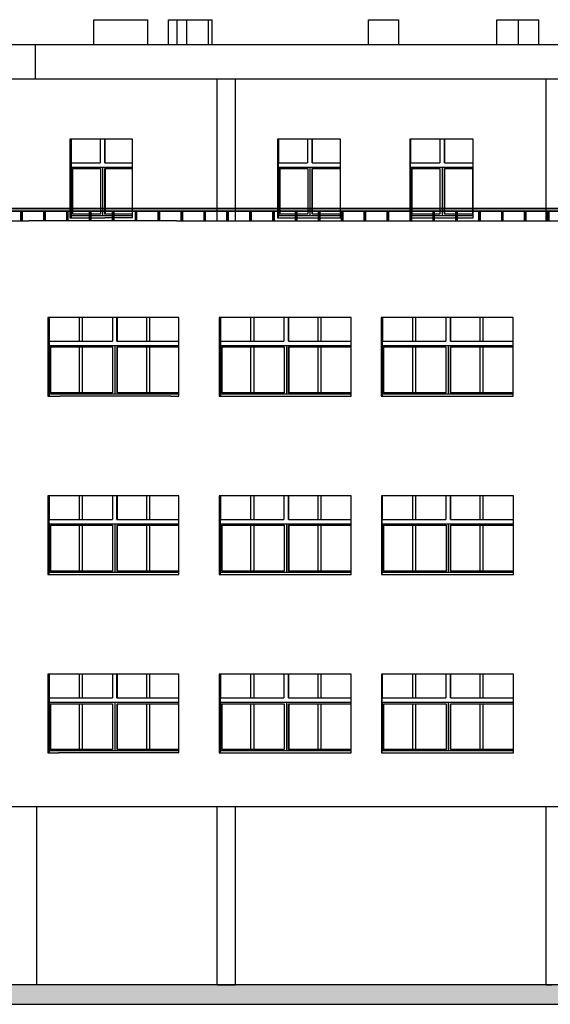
# Model space of a CAD drawing. Header units: millimetres. Extents: x -175445 to -20415, y -559200 to 231527.
# Tile 27 of 256: x -109384 to -97797, y -377313 to -355785. Entities that reach past the tile are written whole.
import ezdxf

# ---------------------------------------------------------------- set-up
doc = ezdxf.new("R2010")
doc.units = ezdxf.units.MM
doc.header["$MEASUREMENT"] = 0
for name, color, linetype in [('Linia', 7, 'Continuous'), ('Polilinia', 7, 'Continuous'), ('Wypełnienie', 7, 'Continuous')]:
    doc.layers.add(name, color=color, linetype=linetype)

msp = doc.modelspace()

# ---------------------------------------------------------------- hatches: boundary and pattern name
at = {"layer": 'Wypełnienie', "linetype": 'Continuous', "lineweight": 0}
for points in [[(-156836.249, -359969.796), (-69856.442, -359969.796), (-69856.442, -359910.126), (-156836.249, -359910.126)], [(-109357.861, -359969.796), (-109329.891, -359969.796), (-109329.891, -360185.188), (-109357.861, -360185.188)], [(-108857.861, -359969.796), (-108829.891, -359969.796), (-108829.891, -360185.188), (-108857.861, -360185.188)], [(-108357.861, -359969.796), (-108329.891, -359969.796), (-108329.891, -360185.188), (-108357.861, -360185.188)], [(-107857.861, -359969.796), (-107829.891, -359969.796), (-107829.891, -360185.188), (-107857.861, -360185.188)], [(-107357.861, -359969.796), (-107329.891, -359969.796), (-107329.891, -360185.188), (-107357.861, -360185.188)], [(-106857.861, -359969.796), (-106829.891, -359969.796), (-106829.891, -360185.188), (-106857.861, -360185.188)], [(-106357.861, -359969.796), (-106329.891, -359969.796), (-106329.891, -360185.188), (-106357.861, -360185.188)], [(-105857.861, -359969.796), (-105829.891, -359969.796), (-105829.891, -360185.188), (-105857.861, -360185.188)], [(-105357.861, -359969.796), (-105329.891, -359969.796), (-105329.891, -360185.188), (-105357.861, -360185.188)], [(-104857.861, -359969.796), (-104829.891, -359969.796), (-104829.891, -360185.188), (-104857.861, -360185.188)], [(-104357.861, -359969.796), (-104329.891, -359969.796), (-104329.891, -360185.188), (-104357.861, -360185.188)], [(-103857.861, -359969.796), (-103829.891, -359969.796), (-103829.891, -360185.188), (-103857.861, -360185.188)], [(-103357.861, -359969.796), (-103329.891, -359969.796), (-103329.891, -360185.188), (-103357.861, -360185.188)], [(-102857.861, -359969.796), (-102829.891, -359969.796), (-102829.891, -360185.188), (-102857.861, -360185.188)], [(-102357.861, -359969.796), (-102329.891, -359969.796), (-102329.891, -360185.188), (-102357.861, -360185.188)], [(-101857.861, -359969.796), (-101829.891, -359969.796), (-101829.891, -360185.188), (-101857.861, -360185.188)], [(-101357.861, -359969.796), (-101329.891, -359969.796), (-101329.891, -360185.188), (-101357.861, -360185.188)], [(-100857.861, -359969.796), (-100829.891, -359969.796), (-100829.891, -360185.188), (-100857.861, -360185.188)], [(-100357.861, -359969.796), (-100329.891, -359969.796), (-100329.891, -360185.188), (-100357.861, -360185.188)], [(-99857.861, -359969.796), (-99829.891, -359969.796), (-99829.891, -360185.188), (-99857.861, -360185.188)], [(-99357.861, -359969.796), (-99329.891, -359969.796), (-99329.891, -360185.188), (-99357.861, -360185.188)], [(-98857.861, -359969.796), (-98829.891, -359969.796), (-98829.891, -360185.188), (-98857.861, -360185.188)], [(-98357.861, -359969.796), (-98329.891, -359969.796), (-98329.891, -360185.188), (-98357.861, -360185.188)], [(-97857.861, -359969.796), (-97829.891, -359969.796), (-97829.891, -360185.188), (-97857.861, -360185.188)]]:
    msp.add_hatch(color=255, dxfattribs=at).paths.add_polyline_path(points)
at = {"layer": 'Wypełnienie', "linetype": 'Continuous'}
msp.add_hatch(color=256, dxfattribs=at).paths.add_polyline_path([(-50793.005, -376885.188), (-160880.823, -376885.188), (-160880.823, -377313.485), (-50793.005, -377313.485)])

# ---------------------------------------------------------------- linework, layer by layer
at = {"layer": 'Linia'}
for p, q in [((-107762.66, -356335.188), (-107762.66, -355785.188)), ((-107762.66, -355785.188), (-106582.66, -355785.188)), ((-106582.66, -356335.188), (-106582.66, -355785.188)), ((-106132.624, -356335.188), (-106132.624, -355785.188)), ((-106132.624, -355785.188), (-105942.645, -355785.188)), ((-105942.645, -356335.188), (-105942.645, -355785.188)), ((-105942.645, -355785.188), (-105732.624, -355785.188)), ((-105732.624, -356335.188), (-105732.624, -355785.188)), ((-105732.624, -355785.188), (-105262.624, -355785.188)), ((-105262.624, -355785.188), (-105177.948, -355785.188)), ((-105262.624, -356335.188), (-105262.624, -355785.188)), ((-105177.948, -356335.188), (-105177.948, -355785.188)), ((-101764.236, -356335.188), (-101764.236, -355785.188)), ((-101764.236, -355785.188), (-101104.236, -355785.188)), ((-101104.236, -356335.188), (-101104.236, -355785.188)), ((-98962.624, -356335.188), (-98962.624, -355785.188)), ((-98962.624, -355785.188), (-98492.624, -355785.188)), ((-98492.624, -355785.188), (-98045.952, -355785.188)), ((-98492.624, -356335.188), (-98492.624, -355785.188)), ((-98045.952, -356335.188), (-98045.952, -355785.188)), ((-109047.299, -356335.188), (-109584.015, -356335.188)), ((-109047.304, -356335.188), (-109047.304, -356785.188)), ((-108538.091, -356335.188), (-109047.2, -356335.188)), ((-107518.31, -356335.188), (-108538.091, -356335.188)), ((-106497.063, -356335.188), (-107518.31, -356335.188)), ((-105474.445, -356335.188), (-106497.063, -356335.188)), ((-104450.555, -356335.188), (-105474.445, -356335.188)), ((-103425.487, -356335.188), (-104450.555, -356335.188)), ((-102399.339, -356335.188), (-103425.487, -356335.188)), ((-101372.207, -356335.188), (-102399.339, -356335.188)), ((-100344.189, -356335.188), (-101372.207, -356335.188)), ((-99315.382, -356335.188), (-100344.189, -356335.188)), ((-98285.881, -356335.188), (-99315.382, -356335.188)), ((-98010.381, -356335.188), (-98285.881, -356335.188)), ((-93736.432, -356335.188), (-98010.381, -356335.188)), ((-109047.304, -356785.188), (-109047.304, -357085.188)), ((-109047.299, -357085.188), (-109584.015, -357085.188)), ((-108538.091, -357085.188), (-109047.2, -357085.188)), ((-107518.31, -357085.188), (-108538.091, -357085.188)), ((-106497.063, -357085.188), (-107518.31, -357085.188)), ((-105474.445, -357085.188), (-106497.063, -357085.188)), ((-104450.555, -357085.188), (-105474.445, -357085.188)), ((-105068.747, -360185.188), (-105068.747, -357085.188)), ((-104668.747, -360185.188), (-104668.747, -357085.188)), ((-103425.487, -357085.188), (-104450.555, -357085.188)), ((-102399.339, -357085.188), (-103425.487, -357085.188)), ((-101372.207, -357085.188), (-102399.339, -357085.188)), ((-100344.189, -357085.188), (-101372.207, -357085.188)), ((-99315.382, -357085.188), (-100344.189, -357085.188)), ((-98285.881, -357085.188), (-99315.382, -357085.188)), ((-98010.381, -357085.188), (-98285.881, -357085.188)), ((-93736.432, -357085.188), (-98010.381, -357085.188)), ((-97888.789, -360185.188), (-97888.789, -357085.188)), ((-108288.29, -358395.188), (-108288.29, -360115.188)), ((-107524.156, -358395.188), (-108288.29, -358395.188)), ((-108259.716, -358395.188), (-108259.716, -360115.188)), ((-108259.272, -358395.188), (-108259.272, -358915.188)), ((-108257.234, -358395.188), (-108257.234, -358915.188)), ((-107625.205, -358395.188), (-107625.205, -358915.188)), ((-107526.132, -358915.188), (-107526.132, -358395.188)), ((-106917.531, -358395.188), (-107524.156, -358395.188)), ((-107524.094, -358395.188), (-107524.094, -358915.188)), ((-106917.531, -360115.188), (-106917.531, -358395.188)), ((-103754.797, -358395.188), (-103754.797, -360115.188)), ((-103449.025, -358395.188), (-103754.797, -358395.188)), ((-103734.929, -360115.188), (-103734.929, -358395.188)), ((-103734.482, -358395.188), (-103734.482, -358915.188)), ((-103733.094, -358395.188), (-103733.094, -358915.188)), ((-102427.581, -358395.188), (-103449.025, -358395.188)), ((-103097.225, -358395.188), (-103097.225, -358915.188)), ((-102997.654, -358915.188), (-102997.654, -358395.188)), ((-102996.266, -358395.188), (-102996.266, -358915.188)), ((-102377.25, -358395.188), (-102427.581, -358395.188)), ((-102377.25, -360115.188), (-102377.25, -358395.188)), ((-100862.501, -358395.188), (-100862.501, -360115.188)), ((-100382.184, -358395.188), (-100862.501, -358395.188)), ((-100848.189, -360115.188), (-100848.189, -358395.188)), ((-100847.741, -358395.188), (-100847.741, -358915.188)), ((-100846.769, -358395.188), (-100846.769, -358915.188)), ((-99481.908, -358395.188), (-100382.184, -358395.188)), ((-100209.088, -358395.188), (-100209.088, -358915.188)), ((-100109.299, -358915.188), (-100109.299, -358395.188)), ((-100108.326, -358395.188), (-100108.326, -358915.188)), ((-99481.908, -360115.188), (-99481.908, -358395.188)), ((-108259.272, -358915.188), (-107625.205, -358915.188)), ((-108259.272, -359015.188), (-108259.272, -360065.188)), ((-106917.531, -359015.188), (-108259.272, -359015.188)), ((-108255.875, -360065.188), (-108255.875, -359015.188)), ((-108231.107, -360040.188), (-108231.107, -359040.188)), ((-108231.107, -359040.188), (-107621.809, -359040.188)), ((-108229.069, -359040.188), (-108229.069, -360040.188)), ((-107621.809, -359040.188), (-107621.809, -360040.188)), ((-107572.272, -359015.188), (-107572.272, -359040.188)), ((-107572.272, -359040.188), (-107572.272, -360040.188)), ((-107526.132, -358915.188), (-106917.531, -358915.188)), ((-107522.736, -360040.188), (-107522.736, -359040.188)), ((-107522.736, -359040.188), (-106917.531, -359040.188)), ((-107520.698, -359040.188), (-107520.698, -360040.188)), ((-103734.482, -358915.188), (-103097.225, -358915.188)), ((-103734.482, -359015.188), (-103734.482, -360065.188)), ((-102377.25, -359015.188), (-103734.482, -359015.188)), ((-103732.169, -360065.188), (-103732.169, -359015.188)), ((-103707.276, -360040.188), (-103707.276, -359040.188)), ((-103707.276, -359040.188), (-103094.913, -359040.188)), ((-103705.889, -359040.188), (-103705.889, -360040.188)), ((-103094.913, -359040.188), (-103094.913, -360040.188)), ((-103045.127, -359015.188), (-103045.127, -359040.188)), ((-103045.127, -359040.188), (-103045.127, -360040.188)), ((-102997.654, -358915.188), (-102377.25, -358915.188)), ((-102995.341, -360040.188), (-102995.341, -359040.188)), ((-102995.341, -359040.188), (-102382.978, -359040.188)), ((-102993.954, -359040.188), (-102993.954, -360040.188)), ((-102382.978, -359040.188), (-102382.978, -360040.188)), ((-100847.741, -358915.188), (-100209.088, -358915.188)), ((-100847.741, -359015.188), (-100847.741, -360065.188)), ((-99481.908, -359015.188), (-100847.741, -359015.188)), ((-100846.12, -360065.188), (-100846.12, -359015.188)), ((-100821.173, -360040.188), (-100821.173, -359040.188)), ((-100821.173, -359040.188), (-100207.467, -359040.188)), ((-100820.2, -359040.188), (-100820.2, -360040.188)), ((-100207.467, -359040.188), (-100207.467, -360040.188)), ((-100157.572, -359015.188), (-100157.572, -359040.188)), ((-100157.572, -359040.188), (-100157.572, -360040.188)), ((-100109.299, -358915.188), (-99481.908, -358915.188)), ((-100107.678, -360040.188), (-100107.678, -359040.188)), ((-100107.678, -359040.188), (-99493.972, -359040.188)), ((-100106.705, -359040.188), (-100106.705, -360040.188)), ((-99493.972, -359040.188), (-99493.972, -360040.188)), ((-108288.29, -360115.188), (-107524.156, -360115.188)), ((-108259.272, -360065.188), (-106917.531, -360065.188)), ((-107621.809, -360040.188), (-108231.107, -360040.188)), ((-107572.272, -360040.188), (-107572.272, -360065.188)), ((-106917.531, -360115.188), (-107524.156, -360115.188)), ((-106917.531, -360040.188), (-107522.736, -360040.188)), ((-103754.797, -360115.188), (-103449.025, -360115.188)), ((-103734.482, -360065.188), (-102377.25, -360065.188)), ((-103094.913, -360040.188), (-103707.276, -360040.188)), ((-103449.025, -360115.188), (-102427.581, -360115.188)), ((-103045.127, -360040.188), (-103045.127, -360065.188)), ((-102382.978, -360040.188), (-102995.341, -360040.188)), ((-102427.581, -360115.188), (-102377.25, -360115.188)), ((-100862.501, -360115.188), (-100382.184, -360115.188)), ((-100847.741, -360065.188), (-99481.908, -360065.188)), ((-100207.467, -360040.188), (-100821.173, -360040.188)), ((-100382.184, -360115.188), (-99481.908, -360115.188)), ((-100157.572, -360040.188), (-100157.572, -360065.188)), ((-99493.972, -360040.188), (-100107.678, -360040.188)), ((-109559.556, -360185.188), (-109187.5, -360185.188)), ((-108678.009, -360185.188), (-109187.794, -360185.188)), ((-107656.857, -360185.188), (-108678.009, -360185.188)), ((-106634.222, -360185.188), (-107656.857, -360185.188)), ((-105956.94, -360185.188), (-106634.222, -360185.188)), ((-105956.94, -360185.188), (-105610.2, -360185.188)), ((-105610.2, -360185.188), (-104584.888, -360185.188)), ((-104584.888, -360185.188), (-103558.382, -360185.188)), ((-103558.382, -360185.188), (-102530.78, -360185.188)), ((-102530.78, -360185.188), (-101502.179, -360185.188)), ((-101502.179, -360185.188), (-100472.676, -360185.188)), ((-100472.676, -360185.188), (-99442.369, -360185.188)), ((-99442.369, -360185.188), (-98411.354, -360185.188)), ((-98411.354, -360185.188), (-97861.578, -360185.188)), ((-97861.578, -360185.188), (-96284.339, -360185.188)), ((-108508.882, -362295.188), (-108771.786, -362295.188)), ((-108771.786, -362295.188), (-108771.786, -364015.188)), ((-108740.002, -362295.188), (-108740.002, -364015.188)), ((-108739.216, -362295.188), (-108739.216, -362815.188)), ((-108737.046, -362295.188), (-108737.046, -362815.188)), ((-107487.38, -362295.188), (-108508.882, -362295.188)), ((-108079.092, -362815.188), (-108079.092, -362295.188)), ((-108019.901, -362295.188), (-108019.901, -362815.188)), ((-106464.41, -362295.188), (-107487.38, -362295.188)), ((-107358.891, -362295.188), (-107358.891, -362815.188)), ((-107259.943, -362815.188), (-107259.943, -362295.188)), ((-107257.773, -362295.188), (-107257.773, -362815.188)), ((-106609.197, -362815.188), (-106609.197, -362295.188)), ((-106550.006, -362295.188), (-106550.006, -362815.188)), ((-106079.999, -362295.188), (-106464.41, -362295.188)), ((-105905.156, -362295.188), (-106079.999, -362295.188)), ((-105905.156, -364015.188), (-105905.156, -362295.188)), ((-105025.124, -362295.188), (-105025.124, -364015.188)), ((-104414.454, -362295.188), (-105025.124, -362295.188)), ((-105000.458, -362295.188), (-105000.458, -364015.188)), ((-104999.668, -362295.188), (-104999.668, -362815.188)), ((-104998.028, -362295.188), (-104998.028, -362815.188)), ((-103387.662, -362295.188), (-104414.454, -362295.188)), ((-104333.232, -362815.188), (-104333.232, -362295.188)), ((-104274.041, -362295.188), (-104274.041, -362815.188)), ((-103613.031, -362295.188), (-103613.031, -362815.188)), ((-103513.631, -362815.188), (-103513.631, -362295.188)), ((-103511.991, -362295.188), (-103511.991, -362815.188)), ((-102359.789, -362295.188), (-103387.662, -362295.188)), ((-102863.338, -362815.188), (-102863.338, -362295.188)), ((-102804.147, -362295.188), (-102804.147, -362815.188)), ((-102145.466, -362295.188), (-102359.789, -362295.188)), ((-102145.466, -364015.188), (-102145.466, -362295.188)), ((-100879.453, -362295.188), (-101490.122, -362295.188)), ((-101490.122, -362295.188), (-101490.122, -364015.188)), ((-101465.456, -362295.188), (-101465.456, -364015.188)), ((-101464.666, -362295.188), (-101464.666, -362815.188)), ((-101463.026, -362295.188), (-101463.026, -362815.188)), ((-99852.66, -362295.188), (-100879.453, -362295.188)), ((-100798.231, -362815.188), (-100798.231, -362295.188)), ((-100739.04, -362295.188), (-100739.04, -362815.188)), ((-100078.03, -362295.188), (-100078.03, -362815.188)), ((-99978.629, -362815.188), (-99978.629, -362295.188)), ((-99976.989, -362295.188), (-99976.989, -362815.188)), ((-98824.788, -362295.188), (-99852.66, -362295.188)), ((-99328.336, -362815.188), (-99328.336, -362295.188)), ((-99269.145, -362295.188), (-99269.145, -362815.188)), ((-98610.464, -362295.188), (-98824.788, -362295.188)), ((-98610.464, -364015.188), (-98610.464, -362295.188)), ((-108739.216, -362815.188), (-107358.891, -362815.188)), ((-108739.216, -362915.188), (-108739.216, -363965.188)), ((-105905.156, -362915.188), (-108739.216, -362915.188)), ((-108735.599, -363965.188), (-108735.599, -362915.188)), ((-108710.862, -363940.188), (-108710.862, -362940.188)), ((-108710.862, -362940.188), (-107355.274, -362940.188)), ((-108708.692, -362940.188), (-108708.692, -363940.188)), ((-108079.092, -363940.188), (-108079.092, -362940.188)), ((-108019.901, -362940.188), (-108019.901, -363940.188)), ((-107355.274, -362940.188), (-107355.274, -363940.188)), ((-107305.8, -362915.188), (-107305.8, -362940.188)), ((-107305.8, -362940.188), (-107305.8, -363940.188)), ((-107259.943, -362815.188), (-105905.156, -362815.188)), ((-107256.326, -363940.188), (-107256.326, -362940.188)), ((-107256.326, -362940.188), (-105905.156, -362940.188)), ((-107254.156, -362940.188), (-107254.156, -363940.188)), ((-106609.197, -363940.188), (-106609.197, -362940.188)), ((-106550.006, -362940.188), (-106550.006, -363940.188)), ((-104999.668, -362815.188), (-103613.031, -362815.188)), ((-104999.668, -362915.188), (-104999.668, -363965.188)), ((-102145.466, -362915.188), (-104999.668, -362915.188)), ((-104996.934, -363965.188), (-104996.934, -362915.188)), ((-104972.084, -363940.188), (-104972.084, -362940.188)), ((-104972.084, -362940.188), (-103610.298, -362940.188)), ((-104970.444, -362940.188), (-104970.444, -363940.188)), ((-104333.232, -363940.188), (-104333.232, -362940.188)), ((-104274.041, -362940.188), (-104274.041, -363940.188)), ((-103610.298, -362940.188), (-103610.298, -363940.188)), ((-103560.598, -362915.188), (-103560.598, -362940.188)), ((-103560.598, -362940.188), (-103560.598, -363940.188)), ((-103513.631, -362815.188), (-102145.466, -362815.188)), ((-103510.897, -363940.188), (-103510.897, -362940.188)), ((-103510.897, -362940.188), (-102149.111, -362940.188)), ((-103509.257, -362940.188), (-103509.257, -363940.188)), ((-102863.338, -363940.188), (-102863.338, -362940.188)), ((-102804.147, -362940.188), (-102804.147, -363940.188)), ((-102149.111, -362940.188), (-102149.111, -363940.188)), ((-101464.666, -362815.188), (-100078.03, -362815.188)), ((-101464.666, -362915.188), (-101464.666, -363965.188)), ((-98610.464, -362915.188), (-101464.666, -362915.188)), ((-101461.932, -363965.188), (-101461.932, -362915.188)), ((-101437.082, -363940.188), (-101437.082, -362940.188)), ((-101437.082, -362940.188), (-100075.296, -362940.188)), ((-101435.442, -362940.188), (-101435.442, -363940.188)), ((-100798.231, -363940.188), (-100798.231, -362940.188)), ((-100739.04, -362940.188), (-100739.04, -363940.188)), ((-100075.296, -362940.188), (-100075.296, -363940.188)), ((-100025.596, -362915.188), (-100025.596, -362940.188)), ((-100025.596, -362940.188), (-100025.596, -363940.188)), ((-99978.629, -362815.188), (-98610.464, -362815.188)), ((-99975.896, -363940.188), (-99975.896, -362940.188)), ((-99975.896, -362940.188), (-98614.11, -362940.188)), ((-99974.256, -362940.188), (-99974.256, -363940.188)), ((-99328.336, -363940.188), (-99328.336, -362940.188)), ((-99269.145, -362940.188), (-99269.145, -363940.188)), ((-98614.11, -362940.188), (-98614.11, -363940.188)), ((-108771.786, -364015.188), (-108508.882, -364015.188)), ((-108739.216, -363965.188), (-105905.156, -363965.188)), ((-107355.274, -363940.188), (-108710.862, -363940.188)), ((-107487.38, -364015.188), (-108508.882, -364015.188)), ((-106464.41, -364015.188), (-107487.38, -364015.188)), ((-107305.8, -363940.188), (-107305.8, -363965.188)), ((-105905.156, -363940.188), (-107256.326, -363940.188)), ((-106079.999, -364015.188), (-106464.41, -364015.188)), ((-106079.999, -364015.188), (-105905.156, -364015.188)), ((-105025.124, -364015.188), (-104414.454, -364015.188)), ((-104999.668, -363965.188), (-102145.466, -363965.188)), ((-103610.298, -363940.188), (-104972.084, -363940.188)), ((-104414.454, -364015.188), (-103387.662, -364015.188)), ((-103560.598, -363940.188), (-103560.598, -363965.188)), ((-102149.111, -363940.188), (-103510.897, -363940.188)), ((-103387.662, -364015.188), (-102359.789, -364015.188)), ((-102359.789, -364015.188), (-102145.466, -364015.188)), ((-101490.122, -364015.188), (-100879.453, -364015.188)), ((-101464.666, -363965.188), (-98610.464, -363965.188)), ((-100075.296, -363940.188), (-101437.082, -363940.188)), ((-100879.453, -364015.188), (-99852.66, -364015.188)), ((-100025.596, -363940.188), (-100025.596, -363965.188)), ((-98614.11, -363940.188), (-99975.896, -363940.188)), ((-99852.66, -364015.188), (-98824.788, -364015.188)), ((-98824.788, -364015.188), (-98610.464, -364015.188)), ((-108538.962, -366195.188), (-108771.799, -366195.188)), ((-108771.799, -366195.188), (-108771.799, -367915.188)), ((-108740.004, -367915.188), (-108740.004, -366195.188)), ((-108739.217, -366195.188), (-108739.217, -366715.188)), ((-108737.047, -366195.188), (-108737.047, -366715.188)), ((-107517.505, -366195.188), (-108538.962, -366195.188)), ((-108079.093, -366715.188), (-108079.093, -366195.188)), ((-108019.902, -366195.188), (-108019.902, -366715.188)), ((-106494.577, -366195.188), (-107517.505, -366195.188)), ((-107358.892, -366195.188), (-107358.892, -366715.188)), ((-107259.944, -366715.188), (-107259.944, -366195.188)), ((-107257.774, -366195.188), (-107257.774, -366715.188)), ((-106609.199, -366715.188), (-106609.199, -366195.188)), ((-106550.008, -366195.188), (-106550.008, -366715.188)), ((-106071.816, -366195.188), (-106494.577, -366195.188)), ((-105905.159, -366195.188), (-106071.816, -366195.188)), ((-105905.159, -367915.188), (-105905.159, -366195.188)), ((-104444.695, -366195.188), (-105025.121, -366195.188)), ((-105025.121, -366195.188), (-105025.121, -367915.188)), ((-105000.459, -367915.188), (-105000.459, -366195.188)), ((-104999.668, -366195.188), (-104999.668, -366715.188)), ((-104998.028, -366195.188), (-104998.028, -366715.188)), ((-103417.936, -366195.188), (-104444.695, -366195.188)), ((-104333.233, -366715.188), (-104333.233, -366195.188)), ((-104274.042, -366195.188), (-104274.042, -366715.188)), ((-103613.032, -366195.188), (-103613.032, -366715.188)), ((-103513.631, -366715.188), (-103513.631, -366195.188)), ((-103511.991, -366195.188), (-103511.991, -366715.188)), ((-102390.094, -366195.188), (-103417.936, -366195.188)), ((-102863.338, -366715.188), (-102863.338, -366195.188)), ((-102804.147, -366195.188), (-102804.147, -366715.188)), ((-102145.458, -366195.188), (-102390.094, -366195.188)), ((-102145.458, -367915.188), (-102145.458, -366195.188)), ((-101485.426, -366195.188), (-101485.426, -367915.188)), ((-101361.266, -366195.188), (-101485.426, -366195.188)), ((-101467.388, -367915.188), (-101467.388, -366195.188)), ((-101466.596, -366195.188), (-101466.596, -366715.188)), ((-101465.456, -366195.188), (-101465.456, -366715.188)), ((-100331.549, -366195.188), (-101361.266, -366195.188)), ((-100795.828, -366715.188), (-100795.828, -366195.188)), ((-100736.638, -366195.188), (-100736.638, -366715.188)), ((-99301.042, -366195.188), (-100331.549, -366195.188)), ((-100075.627, -366195.188), (-100075.627, -366715.188)), ((-99975.916, -366715.188), (-99975.916, -366195.188)), ((-99974.777, -366195.188), (-99974.777, -366715.188)), ((-99325.934, -366715.188), (-99325.934, -366195.188)), ((-98596.683, -366195.188), (-99301.042, -366195.188)), ((-99266.743, -366195.188), (-99266.743, -366715.188)), ((-98596.683, -367915.188), (-98596.683, -366195.188)), ((-108739.217, -366715.188), (-107358.892, -366715.188)), ((-108739.217, -366815.188), (-108739.217, -367865.188)), ((-105905.159, -366815.188), (-108739.217, -366815.188)), ((-108735.6, -367865.188), (-108735.6, -366815.188)), ((-108710.863, -367840.188), (-108710.863, -366840.188)), ((-108710.863, -366840.188), (-107355.276, -366840.188)), ((-108708.693, -366840.188), (-108708.693, -367840.188)), ((-108079.093, -367840.188), (-108079.093, -366840.188)), ((-108019.902, -366840.188), (-108019.902, -367840.188)), ((-107355.276, -366840.188), (-107355.276, -367840.188)), ((-107305.802, -366815.188), (-107305.802, -366840.188)), ((-107305.802, -366840.188), (-107305.802, -367840.188)), ((-107259.944, -366715.188), (-105905.159, -366715.188)), ((-107256.328, -367840.188), (-107256.328, -366840.188)), ((-107256.328, -366840.188), (-105905.159, -366840.188)), ((-107254.158, -366840.188), (-107254.158, -367840.188)), ((-106609.199, -367840.188), (-106609.199, -366840.188)), ((-106550.008, -366840.188), (-106550.008, -367840.188)), ((-104999.668, -366715.188), (-103613.032, -366715.188)), ((-104999.668, -366815.188), (-104999.668, -367865.188)), ((-102145.458, -366815.188), (-104999.668, -366815.188)), ((-104996.935, -367865.188), (-104996.935, -366815.188)), ((-104972.085, -367840.188), (-104972.085, -366840.188)), ((-104972.085, -366840.188), (-103610.298, -366840.188)), ((-104970.445, -366840.188), (-104970.445, -367840.188)), ((-104333.233, -367840.188), (-104333.233, -366840.188)), ((-104274.042, -366840.188), (-104274.042, -367840.188)), ((-103610.298, -366840.188), (-103610.298, -367840.188)), ((-103560.598, -366815.188), (-103560.598, -366840.188)), ((-103560.598, -366840.188), (-103560.598, -367840.188)), ((-103513.631, -366715.188), (-102145.458, -366715.188)), ((-103510.898, -367840.188), (-103510.898, -366840.188)), ((-103510.898, -366840.188), (-102149.112, -366840.188)), ((-103509.258, -366840.188), (-103509.258, -367840.188)), ((-102863.338, -367840.188), (-102863.338, -366840.188)), ((-102804.147, -366840.188), (-102804.147, -367840.188)), ((-102149.112, -366840.188), (-102149.112, -367840.188)), ((-101466.596, -366715.188), (-100075.627, -366715.188)), ((-101466.596, -366815.188), (-101466.596, -367865.188)), ((-98596.683, -366815.188), (-101466.596, -366815.188)), ((-101464.696, -367865.188), (-101464.696, -366815.188)), ((-101439.769, -367840.188), (-101439.769, -366840.188)), ((-101439.769, -366840.188), (-100073.728, -366840.188)), ((-101438.629, -366840.188), (-101438.629, -367840.188)), ((-100795.828, -367840.188), (-100795.828, -366840.188)), ((-100736.638, -366840.188), (-100736.638, -367840.188)), ((-100073.728, -366840.188), (-100073.728, -367840.188)), ((-100023.873, -366815.188), (-100023.873, -366840.188)), ((-100023.873, -366840.188), (-100023.873, -367840.188)), ((-99975.916, -366715.188), (-98596.683, -366715.188)), ((-99974.017, -367840.188), (-99974.017, -366840.188)), ((-99974.017, -366840.188), (-98607.977, -366840.188)), ((-99972.877, -366840.188), (-99972.877, -367840.188)), ((-99325.934, -367840.188), (-99325.934, -366840.188)), ((-99266.743, -366840.188), (-99266.743, -367840.188)), ((-98607.977, -366840.188), (-98607.977, -367840.188)), ((-108771.799, -367915.188), (-108538.962, -367915.188)), ((-108739.217, -367865.188), (-105905.159, -367865.188)), ((-107355.276, -367840.188), (-108710.863, -367840.188)), ((-108538.962, -367915.188), (-107517.505, -367915.188)), ((-107517.505, -367915.188), (-106494.577, -367915.188)), ((-107305.802, -367840.188), (-107305.802, -367865.188)), ((-105905.159, -367840.188), (-107256.328, -367840.188)), ((-106494.577, -367915.188), (-106071.816, -367915.188)), ((-106071.816, -367915.188), (-105905.159, -367915.188)), ((-105025.121, -367915.188), (-104444.695, -367915.188)), ((-104999.668, -367865.188), (-102145.458, -367865.188)), ((-103610.298, -367840.188), (-104972.085, -367840.188)), ((-104444.695, -367915.188), (-103417.936, -367915.188)), ((-103560.598, -367840.188), (-103560.598, -367865.188)), ((-102149.112, -367840.188), (-103510.898, -367840.188)), ((-103417.936, -367915.188), (-102390.094, -367915.188)), ((-102390.094, -367915.188), (-102145.458, -367915.188)), ((-101485.426, -367915.188), (-101361.266, -367915.188)), ((-101466.596, -367865.188), (-98596.683, -367865.188)), ((-100073.728, -367840.188), (-101439.769, -367840.188)), ((-101361.266, -367915.188), (-100331.549, -367915.188)), ((-100331.549, -367915.188), (-99301.042, -367915.188)), ((-100023.873, -367840.188), (-100023.873, -367865.188)), ((-98607.977, -367840.188), (-99974.017, -367840.188)), ((-99301.042, -367915.188), (-98596.683, -367915.188)), ((-108538.966, -370095.188), (-108771.802, -370095.188)), ((-108771.802, -370095.188), (-108771.802, -371815.188)), ((-108740.007, -370095.188), (-108740.007, -371815.188)), ((-108739.22, -370095.188), (-108739.22, -370615.188)), ((-108737.05, -370095.188), (-108737.05, -370615.188)), ((-107517.508, -370095.188), (-108538.966, -370095.188)), ((-108079.096, -370615.188), (-108079.096, -370095.188)), ((-108019.905, -370095.188), (-108019.905, -370615.188)), ((-106494.579, -370095.188), (-107517.508, -370095.188)), ((-107358.895, -370095.188), (-107358.895, -370615.188)), ((-107259.947, -370615.188), (-107259.947, -370095.188)), ((-107257.777, -370095.188), (-107257.777, -370615.188)), ((-106609.201, -370615.188), (-106609.201, -370095.188)), ((-106550.01, -370095.188), (-106550.01, -370615.188)), ((-105905.16, -370095.188), (-106494.579, -370095.188)), ((-105905.16, -371815.188), (-105905.16, -370095.188)), ((-104444.697, -370095.188), (-105025.122, -370095.188)), ((-105025.122, -370095.188), (-105025.122, -371815.188)), ((-105000.46, -371815.188), (-105000.46, -370095.188)), ((-104999.67, -370095.188), (-104999.67, -370615.188)), ((-104998.03, -370095.188), (-104998.03, -370615.188)), ((-103417.937, -370095.188), (-104444.697, -370095.188)), ((-104333.234, -370615.188), (-104333.234, -370095.188)), ((-104274.043, -370095.188), (-104274.043, -370615.188)), ((-103613.033, -370095.188), (-103613.033, -370615.188)), ((-103513.632, -370615.188), (-103513.632, -370095.188)), ((-103511.992, -370095.188), (-103511.992, -370615.188)), ((-102390.094, -370095.188), (-103417.937, -370095.188)), ((-102863.339, -370615.188), (-102863.339, -370095.188)), ((-102804.148, -370095.188), (-102804.148, -370615.188)), ((-102145.458, -370095.188), (-102390.094, -370095.188)), ((-102145.458, -371815.188), (-102145.458, -370095.188)), ((-101485.426, -370095.188), (-101485.426, -371815.188)), ((-101361.266, -370095.188), (-101485.426, -370095.188)), ((-101467.388, -371815.188), (-101467.388, -370095.188)), ((-101466.596, -370095.188), (-101466.596, -370615.188)), ((-101465.456, -370095.188), (-101465.456, -370615.188)), ((-100331.549, -370095.188), (-101361.266, -370095.188)), ((-100795.828, -370615.188), (-100795.828, -370095.188)), ((-100736.638, -370095.188), (-100736.638, -370615.188)), ((-99301.041, -370095.188), (-100331.549, -370095.188)), ((-100075.627, -370095.188), (-100075.627, -370615.188)), ((-99975.916, -370615.188), (-99975.916, -370095.188)), ((-99974.777, -370095.188), (-99974.777, -370615.188)), ((-99325.934, -370615.188), (-99325.934, -370095.188)), ((-98596.682, -370095.188), (-99301.041, -370095.188)), ((-99266.743, -370095.188), (-99266.743, -370615.188)), ((-98596.682, -371815.188), (-98596.682, -370095.188)), ((-108739.22, -370615.188), (-107358.895, -370615.188)), ((-108739.22, -370715.188), (-108739.22, -371765.188)), ((-105905.16, -370715.188), (-108739.22, -370715.188)), ((-108735.603, -371765.188), (-108735.603, -370715.188)), ((-107305.804, -370715.188), (-107305.804, -370740.188)), ((-107259.947, -370615.188), (-105905.16, -370615.188)), ((-104999.67, -370615.188), (-103613.033, -370615.188)), ((-104999.67, -370715.188), (-104999.67, -371765.188)), ((-102145.458, -370715.188), (-104999.67, -370715.188)), ((-104996.936, -371765.188), (-104996.936, -370715.188)), ((-103560.599, -370715.188), (-103560.599, -370740.188)), ((-103513.632, -370615.188), (-102145.458, -370615.188)), ((-101466.596, -370615.188), (-100075.627, -370615.188)), ((-101466.596, -370715.188), (-101466.596, -371765.188)), ((-98596.682, -370715.188), (-101466.596, -370715.188)), ((-101464.697, -371765.188), (-101464.697, -370715.188)), ((-100023.873, -370715.188), (-100023.873, -370740.188)), ((-99975.916, -370615.188), (-98596.682, -370615.188)), ((-108710.866, -371740.188), (-108710.866, -370740.188)), ((-108710.866, -370740.188), (-107355.278, -370740.188)), ((-108708.696, -370740.188), (-108708.696, -371740.188)), ((-108079.096, -371740.188), (-108079.096, -370740.188)), ((-108019.905, -370740.188), (-108019.905, -371740.188)), ((-107355.278, -370740.188), (-107355.278, -371740.188)), ((-107305.804, -370740.188), (-107305.804, -371740.188)), ((-107256.33, -371740.188), (-107256.33, -370740.188)), ((-107256.33, -370740.188), (-105905.16, -370740.188)), ((-107254.16, -370740.188), (-107254.16, -371740.188)), ((-106609.201, -371740.188), (-106609.201, -370740.188)), ((-106550.01, -370740.188), (-106550.01, -371740.188)), ((-104972.086, -371740.188), (-104972.086, -370740.188)), ((-104972.086, -370740.188), (-103610.3, -370740.188)), ((-104970.446, -370740.188), (-104970.446, -371740.188)), ((-104333.234, -371740.188), (-104333.234, -370740.188)), ((-104274.043, -370740.188), (-104274.043, -371740.188)), ((-103610.3, -370740.188), (-103610.3, -371740.188)), ((-103560.599, -370740.188), (-103560.599, -371740.188)), ((-103510.899, -371740.188), (-103510.899, -370740.188)), ((-103510.899, -370740.188), (-102149.112, -370740.188)), ((-103509.259, -370740.188), (-103509.259, -371740.188)), ((-102863.339, -371740.188), (-102863.339, -370740.188)), ((-102804.148, -370740.188), (-102804.148, -371740.188)), ((-102149.112, -370740.188), (-102149.112, -371740.188)), ((-101439.769, -371740.188), (-101439.769, -370740.188)), ((-101439.769, -370740.188), (-100073.728, -370740.188)), ((-101438.629, -370740.188), (-101438.629, -371740.188)), ((-100795.828, -371740.188), (-100795.828, -370740.188)), ((-100736.638, -370740.188), (-100736.638, -371740.188)), ((-100073.728, -370740.188), (-100073.728, -371740.188)), ((-100023.873, -370740.188), (-100023.873, -371740.188)), ((-99974.017, -371740.188), (-99974.017, -370740.188)), ((-99974.017, -370740.188), (-98607.976, -370740.188)), ((-99972.878, -370740.188), (-99972.878, -371740.188)), ((-99325.934, -371740.188), (-99325.934, -370740.188)), ((-99266.743, -370740.188), (-99266.743, -371740.188)), ((-98607.976, -370740.188), (-98607.976, -371740.188)), ((-108739.22, -371765.188), (-105905.16, -371765.188)), ((-107355.278, -371740.188), (-108710.866, -371740.188)), ((-107305.804, -371740.188), (-107305.804, -371765.188)), ((-105905.16, -371740.188), (-107256.33, -371740.188)), ((-104999.67, -371765.188), (-102145.458, -371765.188)), ((-103610.3, -371740.188), (-104972.086, -371740.188)), ((-103560.599, -371740.188), (-103560.599, -371765.188)), ((-102149.112, -371740.188), (-103510.899, -371740.188)), ((-101466.596, -371765.188), (-98596.682, -371765.188)), ((-100073.728, -371740.188), (-101439.769, -371740.188)), ((-100023.873, -371740.188), (-100023.873, -371765.188)), ((-98607.976, -371740.188), (-99974.017, -371740.188)), ((-108771.802, -371815.188), (-108538.966, -371815.188)), ((-107517.508, -371815.188), (-108538.966, -371815.188)), ((-106494.579, -371815.188), (-107517.508, -371815.188)), ((-105905.16, -371815.188), (-106494.579, -371815.188)), ((-105025.122, -371815.188), (-104444.697, -371815.188)), ((-104444.697, -371815.188), (-103417.937, -371815.188)), ((-103417.937, -371815.188), (-102390.094, -371815.188)), ((-102390.094, -371815.188), (-102145.458, -371815.188)), ((-101485.426, -371815.188), (-101361.266, -371815.188)), ((-101361.266, -371815.188), (-100331.549, -371815.188)), ((-100331.549, -371815.188), (-99301.041, -371815.188)), ((-99301.041, -371815.188), (-98596.682, -371815.188)), ((-109585.659, -372985.188), (-109142.648, -372985.188)), ((-109142.648, -372985.188), (-108633.565, -372985.188)), ((-109012.392, -376885.188), (-109012.392, -372985.188)), ((-108633.565, -372985.188), (-107613.828, -372985.188)), ((-107613.828, -372985.188), (-106592.616, -372985.188)), ((-106592.616, -372985.188), (-105570.025, -372985.188)), ((-105570.025, -372985.188), (-104546.151, -372985.188)), ((-105068.747, -376885.188), (-105068.747, -372985.188)), ((-104668.747, -376885.188), (-104668.747, -372985.188)), ((-104546.151, -372985.188), (-103521.091, -372985.188)), ((-103521.091, -372985.188), (-102494.942, -372985.188)), ((-102494.942, -372985.188), (-101467.8, -372985.188)), ((-101467.8, -372985.188), (-100439.763, -372985.188)), ((-100439.763, -372985.188), (-99410.927, -372985.188)), ((-99410.927, -372985.188), (-98381.39, -372985.188)), ((-98381.39, -372985.188), (-98010.901, -372985.188)), ((-98010.901, -372985.188), (-96680.96, -372985.188)), ((-97888.789, -376885.188), (-97888.789, -372985.188)), ((-105068.747, -376885.188), (-109012.392, -376885.188)), ((-105068.747, -376885.188), (-105064.904, -376885.188)), ((-105064.904, -376885.188), (-105053.523, -376885.188)), ((-105053.523, -376885.188), (-105035.041, -376885.188)), ((-105035.041, -376885.188), (-105010.169, -376885.188)), ((-105010.169, -376885.188), (-104979.861, -376885.188)), ((-104979.861, -376885.188), (-104945.284, -376885.188)), ((-104945.284, -376885.188), (-104907.766, -376885.188)), ((-104907.766, -376885.188), (-104868.747, -376885.188)), ((-104868.747, -376885.188), (-104829.729, -376885.188)), ((-104829.729, -376885.188), (-104792.211, -376885.188)), ((-104792.211, -376885.188), (-104757.633, -376885.188)), ((-104757.633, -376885.188), (-104727.326, -376885.188)), ((-104727.326, -376885.188), (-104702.454, -376885.188)), ((-104702.454, -376885.188), (-104683.972, -376885.188)), ((-104683.972, -376885.188), (-104672.59, -376885.188)), ((-104672.59, -376885.188), (-104668.747, -376885.188)), ((-97888.789, -376885.188), (-104668.747, -376885.188)), ((-97888.789, -376885.188), (-97884.946, -376885.188)), ((-97884.946, -376885.188), (-97873.564, -376885.188)), ((-97873.564, -376885.188), (-97855.082, -376885.188)), ((-97855.082, -376885.188), (-97830.21, -376885.188)), ((-97830.21, -376885.188), (-97799.903, -376885.188)), ((-97799.903, -376885.188), (-97765.325, -376885.188))]:
    msp.add_line(p, q, dxfattribs=at)
at = {"layer": 'Polilinia', "flags": 128}
for points in [[(-156836.249, -359910.126), (-69856.442, -359910.126), (-69856.442, -359969.796), (-156836.249, -359969.796)], [(-156502.644, -359910.126), (-69522.838, -359910.126), (-69522.838, -359969.796), (-156502.644, -359969.796)]]:
    msp.add_lwpolyline(points, close=True, dxfattribs=at)
at = {"layer": 'Wypełnienie', "flags": 128}
for points in [[(-156836.249, -359969.796), (-69856.442, -359969.796), (-69856.442, -359910.126), (-156836.249, -359910.126)], [(-109357.861, -359969.796), (-109329.891, -359969.796), (-109329.891, -360185.188), (-109357.861, -360185.188)], [(-108857.861, -359969.796), (-108829.891, -359969.796), (-108829.891, -360185.188), (-108857.861, -360185.188)], [(-108357.861, -359969.796), (-108329.891, -359969.796), (-108329.891, -360185.188), (-108357.861, -360185.188)], [(-107857.861, -359969.796), (-107829.891, -359969.796), (-107829.891, -360185.188), (-107857.861, -360185.188)], [(-107357.861, -359969.796), (-107329.891, -359969.796), (-107329.891, -360185.188), (-107357.861, -360185.188)], [(-106857.861, -359969.796), (-106829.891, -359969.796), (-106829.891, -360185.188), (-106857.861, -360185.188)], [(-106357.861, -359969.796), (-106329.891, -359969.796), (-106329.891, -360185.188), (-106357.861, -360185.188)], [(-105857.861, -359969.796), (-105829.891, -359969.796), (-105829.891, -360185.188), (-105857.861, -360185.188)], [(-105357.861, -359969.796), (-105329.891, -359969.796), (-105329.891, -360185.188), (-105357.861, -360185.188)], [(-104857.861, -359969.796), (-104829.891, -359969.796), (-104829.891, -360185.188), (-104857.861, -360185.188)], [(-104357.861, -359969.796), (-104329.891, -359969.796), (-104329.891, -360185.188), (-104357.861, -360185.188)], [(-103857.861, -359969.796), (-103829.891, -359969.796), (-103829.891, -360185.188), (-103857.861, -360185.188)], [(-103357.861, -359969.796), (-103329.891, -359969.796), (-103329.891, -360185.188), (-103357.861, -360185.188)], [(-102857.861, -359969.796), (-102829.891, -359969.796), (-102829.891, -360185.188), (-102857.861, -360185.188)], [(-102357.861, -359969.796), (-102329.891, -359969.796), (-102329.891, -360185.188), (-102357.861, -360185.188)], [(-101857.861, -359969.796), (-101829.891, -359969.796), (-101829.891, -360185.188), (-101857.861, -360185.188)], [(-101357.861, -359969.796), (-101329.891, -359969.796), (-101329.891, -360185.188), (-101357.861, -360185.188)], [(-100857.861, -359969.796), (-100829.891, -359969.796), (-100829.891, -360185.188), (-100857.861, -360185.188)], [(-100357.861, -359969.796), (-100329.891, -359969.796), (-100329.891, -360185.188), (-100357.861, -360185.188)], [(-99857.861, -359969.796), (-99829.891, -359969.796), (-99829.891, -360185.188), (-99857.861, -360185.188)], [(-99357.861, -359969.796), (-99329.891, -359969.796), (-99329.891, -360185.188), (-99357.861, -360185.188)], [(-98857.861, -359969.796), (-98829.891, -359969.796), (-98829.891, -360185.188), (-98857.861, -360185.188)], [(-98357.861, -359969.796), (-98329.891, -359969.796), (-98329.891, -360185.188), (-98357.861, -360185.188)], [(-97857.861, -359969.796), (-97829.891, -359969.796), (-97829.891, -360185.188), (-97857.861, -360185.188)], [(-50793.005, -376885.188), (-160880.823, -376885.188), (-160880.823, -377313.485), (-50793.005, -377313.485)]]:
    msp.add_lwpolyline(points, close=True, dxfattribs=at)

doc.saveas('drawing.dxf')
